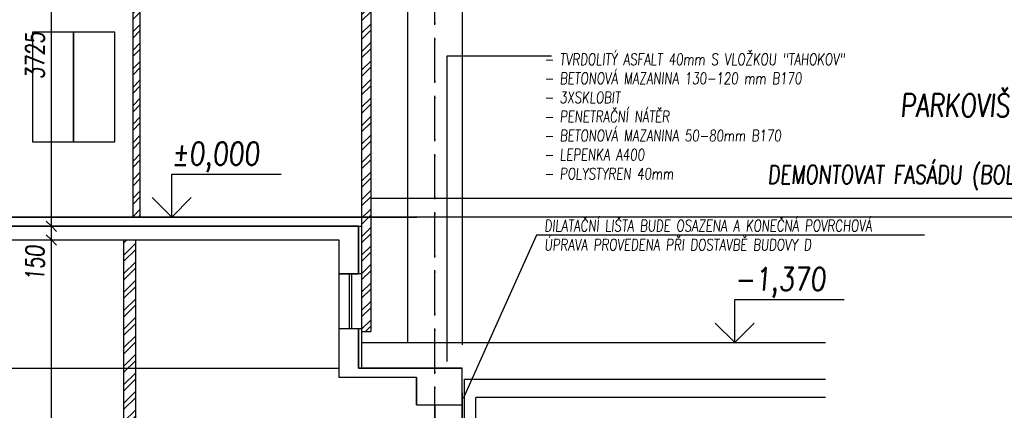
# Model space of a CAD drawing. Header units: millimetres. Extents: x 22267 to 193155, y 329430 to 541733.
# Tile 43 of 89: x 146398 to 157166, y 342419 to 346686. Entities that reach past the tile are written whole.
import ezdxf

# ---------------------------------------------------------------- set-up
doc = ezdxf.new("R2010")
doc.units = ezdxf.units.MM
doc.linetypes.add('ČERCHOVANÁ', pattern=[25.4, 12.7, -6.35, 0, -6.35])
for name, color, linetype in [('BOURÁNÍ FASÁDY', 30, 'Continuous'), ('BOURÁNÍ PŘÍČEK', 30, 'Continuous'), ('KOTY', 7, 'Continuous'), ('KOTY-DVERE', 8, 'Continuous'), ('KOTY_100', 7, 'Continuous'), ('KÓTY BP PODLAHA', 255, 'Continuous'), ('OSY', 7, 'Continuous'), ('TENKA', 4, 'Continuous'), ('TLUSTA', 2, 'Continuous'), ('ŽB', 1, 'Continuous')]:
    doc.layers.add(name, color=color, linetype=linetype)
doc.layers.add('POMOCNA_ZU', color=200, linetype='Continuous', plot=False)
doc.styles.add('CS-ROMANS', font='romans.shx', dxfattribs={"width": 0.75, "oblique": 5})
doc.styles.add('CS-ROMANS_100', font='romans.shx', dxfattribs={"width": 0.75, "oblique": 5, "height": 200})
doc.styles.add('ROMANS', font='romans.shx', dxfattribs={"width": 0.75, "oblique": 5, "height": 200})
doc.dimstyles.new('A_KÓTA_100', dxfattribs={"dimtxt": 200, "dimasz": 4, "dimexe": 100, "dimexo": 1500, "dimgap": 80, "dimtad": 1, "dimdec": 0, "dimdsep": 46, "dimtxsty": 'CS-ROMANS_100', "dimblk": 'KOT_CARA20', "dimcen": 90, "dimse1": 1, "dimse2": 1, "dimclrd": 256, "dimclre": 256, "dimclrt": 256, "dimadec": 0, "dimazin": 0, "dimtfac": 1, "dimtdec": 0, "dimtix": 1, "dimtmove": 2, "dimatfit": 3, "dimldrblk": 'OBLIQUE', "dimfxl": 1, "dimfxlon": 1, "dimtolj": 1, "dimarcsym": 0})

# ---------------------------------------------------------------- blocks, each defined once
blk = doc.blocks.new('VÝŠKOVÁ KÓTA 1')
at = {"ltscale": 0.25}
for p, q in [((0, 3.758), (9.586, 3.758)), ((0, 0), (0, 3.758)), ((0, 0), (-1.697, 1.697)), ((0, 0), (1.697, 1.697))]:
    blk.add_line(p, q, dxfattribs=at)
at = {"style": 'ROMANS', "oblique": 5, "width": 0.8}
blk.add_attdef('VÝŠKA', (0, 4.539), '', height=2, dxfattribs=at)
blk = doc.blocks.new('KOT_CARA20')
for p, q in [((0, 0), (-14.1, -14.1)), ((0, 20), (0, -20)), ((0, 0), (14.1, 14.1))]:
    blk.add_line(p, q)
blk = doc.blocks.new('*D3350')
at = {"layer": 'Defpoints', "color": 0, "transparency": 16777216}
for p in [(146744, 344280), (146912, 344280), (147083, 339185)]:
    blk.add_point(p, dxfattribs=at)
at = {"layer": 'KOTY_100', "lineweight": -2, "transparency": 16777216}
blk.add_line((146744, 339189), (146744, 344276), dxfattribs=at)
at = {"layer": 'KOTY_100', "lineweight": -2, "transparency": 16777216, "xscale": 4, "yscale": 4, "zscale": 4}
for p, rotation in [((146744, 344280), 90), ((146744, 339185), 270)]:
    blk.add_blockref('KOT_CARA20', p, dxfattribs=dict(at, rotation=rotation))
at = {"layer": 'KOTY_100', "transparency": 16777216, "insert": (146564, 341733), "char_height": 200, "attachment_point": 5, "rotation": 90, "style": 'CS-ROMANS_100'}
blk.add_mtext('\\A1;5095', dxfattribs=at)
blk = doc.blocks.new('_OBLIQUE')
at = {"color": 0, "linetype": 'ByBlock', "ltscale": 15}
blk.add_line((-0.5, -0.5), (0.5, 0.5), dxfattribs=at)
blk = doc.blocks.new('*D3351')
at = {"layer": 'Defpoints', "color": 0, "transparency": 16777216}
for p in [(146744, 344430), (146912, 344430), (146912, 344280)]:
    blk.add_point(p, dxfattribs=at)
at = {"layer": 'KOTY_100', "lineweight": -2, "transparency": 16777216}
for p, q in [((146744, 344434), (146744, 344438)), ((146744, 344280), (146744, 344430)), ((146744, 344276), (146744, 344272))]:
    blk.add_line(p, q, dxfattribs=at)
at = {"layer": 'KOTY_100', "lineweight": -2, "transparency": 16777216, "xscale": 4, "yscale": 4, "zscale": 4}
for p, rotation in [((146744, 344430), 270), ((146744, 344280), 90)]:
    blk.add_blockref('KOT_CARA20', p, dxfattribs=dict(at, rotation=rotation))
at = {"layer": 'KOTY_100', "transparency": 16777216, "insert": (146564, 344026), "char_height": 200, "attachment_point": 5, "rotation": 90, "style": 'CS-ROMANS_100'}
blk.add_mtext('\\A1;150', dxfattribs=at)
blk = doc.blocks.new('*D3352')
at = {"layer": 'Defpoints', "color": 0, "transparency": 16777216}
for p in [(146744, 348155), (146933, 348155), (146912, 344430)]:
    blk.add_point(p, dxfattribs=at)
at = {"layer": 'KOTY_100', "lineweight": -2, "transparency": 16777216}
blk.add_line((146744, 344434), (146744, 348151), dxfattribs=at)
at = {"layer": 'KOTY_100', "lineweight": -2, "transparency": 16777216, "xscale": 4, "yscale": 4, "zscale": 4}
for p, rotation in [((146744, 348155), 90), ((146744, 344430), 270)]:
    blk.add_blockref('KOT_CARA20', p, dxfattribs=dict(at, rotation=rotation))
at = {"layer": 'KOTY_100', "transparency": 16777216, "insert": (146564, 346293), "char_height": 200, "attachment_point": 5, "rotation": 90, "style": 'CS-ROMANS_100'}
blk.add_mtext('\\A1;3725', dxfattribs=at)

msp = doc.modelspace()

# ---------------------------------------------------------------- hatches: boundary and pattern name
at = {"layer": 'BOURÁNÍ FASÁDY'}
h = msp.add_hatch(dxfattribs=at)
h.set_pattern_fill('ANSI32', color=256, scale=15)
h.set_pattern_definition([(45, (119626.44, -1200), (-101.02788, 101.02788), []), (45, (119693.79, -1200), (-101.02788, 101.02788), [])])
h.paths.add_polyline_path([(150237.4, 343280.5), (150137.4, 343280.5), (150137.4, 347155.5), (150237.4, 347155.5)])
h.paths.add_polyline_path([(150237.4, 347155.5), (150137.4, 347155.5), (150137.4, 348155.5), (150237.4, 348155.5)])
at = {"layer": 'BOURÁNÍ PŘÍČEK'}
h = msp.add_hatch(dxfattribs=at)
h.set_pattern_fill('ANSI32', color=256, scale=15)
h.set_pattern_definition([(45, (107576.44, -58215), (-101.02788, 101.02788), []), (45, (107643.79, -58215), (-101.02788, 101.02788), [])])
h.paths.add_polyline_path([(147637.4, 348155.5), (147712.4, 348155.5), (147712.4, 344530.5), (147637.4, 344530.5)])
h = msp.add_hatch(dxfattribs=at)
h.set_pattern_fill('ANSI32', color=256, scale=15)
h.set_pattern_definition([(45, (107476.44, -63485), (-101.02788, 101.02788), []), (45, (107543.79, -63485), (-101.02788, 101.02788), [])])
h.paths.add_polyline_path([(147537.4, 344280.5), (147662.4, 344280.5), (147662.4, 339260.5), (147537.4, 339260.5)])

# ---------------------------------------------------------------- linework, layer by layer
for points in [[(147637.4, 344530.5), (147637.4, 348155.5)], [(147712.4, 348155.5), (147712.4, 344530.5)], [(150137.4, 348155.5), (150137.4, 343280.5)], [(150237.4, 348155.5), (150237.4, 343280.5)], [(147537.4, 339260.5), (147537.4, 344280.5)], [(147662.4, 344280.5), (147662.4, 339260.5)], [(150137.4, 343910.5), (150137.4, 343910.5), (149887.4, 343910.5)], [(149887.4, 343910.5), (149887.4, 343310.5)], [(150002.4, 343910.5), (150002.4, 343310.5)], [(150027.4, 343910.5), (150027.4, 343310.5)], [(150137.4, 343310.5), (149887.4, 343310.5)], [(150137.4, 343280.5), (150237.4, 343280.5)]]:
    msp.add_lwpolyline(points, dxfattribs=at)
for points in [[(146537.4, 345350.5), (146987.4, 345350.5), (146987.4, 346550.5), (146537.4, 346550.5)], [(146987.4, 345350.5), (147437.4, 345350.5), (147437.4, 346550.5), (146987.4, 346550.5)]]:
    msp.add_lwpolyline(points, close=True, dxfattribs=at)
at = {"layer": 'KOTY', "linetype": 'ByBlock'}
for p, q in [((148566.1, 344530.5), (150739.4, 344530.5)), ((153894.2, 343160.5), (155211.3, 343160.5))]:
    msp.add_line(p, q, dxfattribs=at)
at = {"layer": 'KOTY-DVERE'}
for points in [[(152214.3, 346286.5), (151069.4, 346286.5), (151069.4, 342951.2)], [(156291.9, 344332), (152048.7, 344332), (151249.5, 342547.2)]]:
    msp.add_lwpolyline(points, dxfattribs=at)
at = {"layer": 'KÓTY BP PODLAHA'}
msp.add_line((158086.5, 344733.4), (150237.4, 344733.4), dxfattribs=at)
at = {"layer": 'OSY', "linetype": 'ČERCHOVANÁ', "ltscale": 25}
for points in [[(150937.4, 339185.5), (150937.4, 408305.5)], [(150937.4, 331387.3), (150937.4, 408305.5)]]:
    msp.add_lwpolyline(points, dxfattribs=at)
at = {"layer": 'POMOCNA_ZU', "color": 1}
msp.add_lwpolyline([(167142.9, 344530.5), (144637.4, 344530.5)], dxfattribs=at)
at = {"layer": 'TENKA'}
for points in [[(150637.4, 347805.5), (150637.4, 344530.5)], [(150637.4, 347805.5), (150637.4, 343160.5)], [(151237.4, 347805.5), (151237.4, 344530.5)], [(151237.4, 347805.5), (151237.4, 343133)], [(146137.4, 344430.5), (150137.4, 344430.5)], [(150102.4, 344430.5), (150102.4, 343910.5)], [(150102.4, 343310.5), (150102.4, 342880.5)], [(150137.4, 343195.5), (150137.4, 342880.5)], [(151237.4, 343160.5), (151237.4, 343160.5)], [(146137.4, 342880.5), (149887.4, 342880.5)], [(150102.4, 342880.5), (151237.4, 342880.5)], [(151237.4, 336000.5), (151237.4, 342880.5)], [(151262.4, 339185.5), (151262.4, 342760.5)], [(151262.4, 342760.5), (155211.3, 342760.5)], [(151237.4, 342610.5), (151237.4, 339185.5)], [(152887.4, 342560.5), (152837.4, 342560.5)], [(150937.4, 342480.5), (151237.4, 342480.5)]]:
    msp.add_lwpolyline(points, dxfattribs=at)
at = {"layer": 'TLUSTA'}
for points in [[(146137.4, 344530.5), (150137.4, 344530.5)], [(150137.4, 344530.5), (150137.4, 343160.5)], [(146137.4, 344280.5), (149887.4, 344280.5)], [(149887.4, 344280.5), (149887.4, 343910.5)], [(149887.4, 343310.5), (149887.4, 342780.5)], [(150137.4, 343160.5), (155204.3, 343160.5)], [(149887.4, 342780.5), (150737.4, 342780.5)], [(150737.4, 342480.5), (150737.4, 342780.5)], [(155211.3, 342560.5), (151387.4, 342560.5)], [(151387.4, 339185.5), (151387.4, 342560.5)], [(150737.4, 342480.5), (150937.4, 342480.5)], [(150937.4, 339185.5), (150937.4, 342480.5)], [(151237.4, 342510.5), (151237.4, 342280.5)]]:
    msp.add_lwpolyline(points, dxfattribs=at)
at = {"layer": 'ŽB'}
for points in [[(146137.4, 344280.5), (149887.4, 344280.5), (149887.4, 343910.5), (150102.4, 343910.5), (150102.4, 344430.5), (146137.4, 344430.5)], [(149887.4, 343310.5), (149887.4, 342780.5), (150737.4, 342780.5), (150737.4, 342480.5), (150937.4, 342480.5), (150937.4, 339185.5), (151237.4, 339185.5), (151237.4, 342880.5), (150102.4, 342880.5), (150102.4, 343310.5), (149887.4, 343310.5)]]:
    msp.add_lwpolyline(points, dxfattribs=at)

# ---------------------------------------------------------------- block references
at = {"layer": 'KOTY', "xscale": 125, "yscale": 125, "zscale": 125}
for p, values in [((148059.9, 344530.5), {'VÝŠKA': '%%p0,000'}), ((154217.2, 343160.5), {'VÝŠKA': '-1,370'})]:
    msp.add_blockref('VÝŠKOVÁ KÓTA 1', p, dxfattribs=at).add_auto_attribs(values)

# ---------------------------------------------------------------- texts
at = {"layer": 'KOTY', "insert": (156028.4, 345749.4), "char_height": 250, "width": 4486.333, "attachment_point": 4, "style": 'CS-ROMANS'}
msp.add_mtext('\\A1;PARKOVIŠTĚ NA STŘEŠE BUDOVY D', dxfattribs=at)
at = {"layer": 'KOTY-DVERE', "char_height": 125, "width": 4148.563, "attachment_point": 4, "style": 'CS-ROMANS'}
for s, insert in [('\\A1;- TVRDOLITÝ ASFALT 40mm S VLOŽKOU "TAHOKOV"\\P- BETONOVÁ MAZANINA 130-120 mm B170\\P- 3XSKLOBIT\\P- PENETRAČNÍ NÁTĚR\\P- BETONOVÁ MAZANINA 50-80mm B170\\P- LEPENKA A400\\P- POLYSTYREN 40mm', (152134.5, 345628.3)), ('\\A1;DILATAČNÍ LIŠTA BUDE OSAZENA A KONEČNÁ POVRCHOVÁ ÚPRAVA PROVEDENA PŘI DOSTAVBĚ BUDOVY D', (152134.5, 344332))]:
    msp.add_mtext(s, dxfattribs=dict(at, insert=insert))
at = {"layer": 'KÓTY BP PODLAHA', "ltscale": 15, "style": 'CS-ROMANS', "oblique": 5, "width": 0.75}
msp.add_text('DEMONTOVAT FASÁDU (BOLETICKÉ PANELY)', height=200, dxfattribs=at).set_placement((154575, 344894.3))

# ---------------------------------------------------------------- dimensions: what is measured, and where the dimension line sits
at = {"layer": 'KOTY_100'}
for base, p1, p2, picture, middle in [((146743.9, 348155.5), (146911.7, 344430.5), (146932.9, 348155.5), '*D3352', (146563.9, 346293)), ((146743.9, 344280.5), (147082.9, 339185.5), (146911.7, 344280.5), '*D3350', (146563.9, 341733))]:
    dim = msp.add_linear_dim(base=base, p1=p1, p2=p2, angle=90, dimstyle='A_KÓTA_100', dxfattribs=at)
    dim.commit()
    dim.dimension.update_dxf_attribs({"geometry": picture, "text_midpoint": middle})
dim = msp.add_linear_dim(base=(146743.9, 344430.5), p1=(146911.7, 344280.5), p2=(146911.7, 344430.5), angle=90, dimstyle='A_KÓTA_100', dxfattribs=at)
dim.commit()
dim.dimension.update_dxf_attribs({"geometry": '*D3351', "text_midpoint": (146563.9, 344025.9), "dimtype": 160})

doc.saveas('drawing.dxf')
